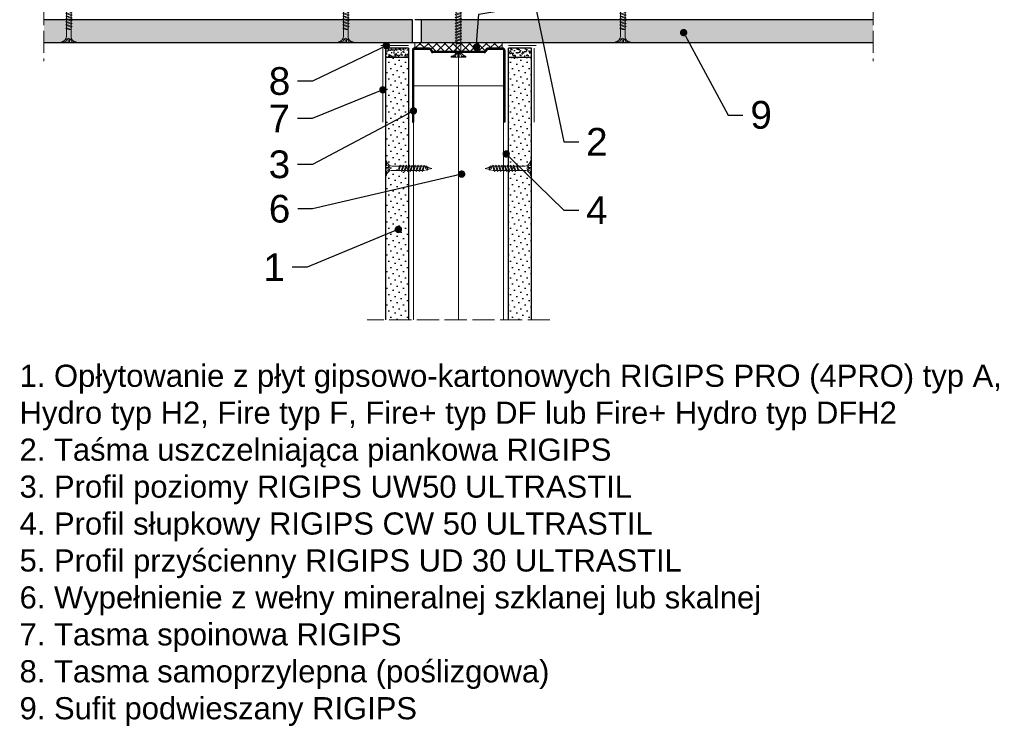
# Model space of a CAD drawing. Header units: millimetres. Extents: x -641 to 2681, y 417 to 2915.
# Tile 7 of 18: x -620 to -87, y 2110 to 2492. Entities that reach past the tile are written whole.
import ezdxf
from ezdxf import colors
from ezdxf.entities.mleader import LeaderData, LeaderLine
from ezdxf.math import Vec2, Vec3

# ---------------------------------------------------------------- set-up
doc = ezdxf.new("R2010")
doc.units = ezdxf.units.MM
doc.linetypes.add('ACAD_ISO02W100', pattern=[15, 12, -3])
for name, color, linetype, lineweight in [('_ISOVER WELNA', 7, 'BATTING', 9), ('_RIGIPS AKCESORIA', 7, 'Continuous', 18), ('_RIGIPS G-K', 7, 'Continuous', 25), ('_RIGIPS PROFIL', 7, 'Continuous', 18), ('KRESKOWANIE', 7, 'Continuous', 9), ('opisy', 7, 'Continuous', 9), ('PRZERYWANA', 7, 'ACAD_ISO02W100', 9)]:
    doc.layers.add(name, color=color, linetype=linetype, lineweight=lineweight)
doc.styles.get("Standard").update_dxf_attribs({"font": 'arial.ttf'})
doc.linetypes.add('BATTING', pattern='A,0.00254,-2.54,[134,ltypeshp.shx,S=2.54,R=0,X=-2.54,Y=0],-5.08,[134,ltypeshp.shx,S=2.54,R=180,X=2.54,Y=0],-2.54', length=10.16254)

# ---------------------------------------------------------------- blocks, each defined once
blk = doc.blocks.new('TN 25')
at = {"layer": '_RIGIPS AKCESORIA'}
for p, q in [((0, -0.84), (0, 7.16)), ((0, 7.16), (0.46, 7.16)), ((0.46, 7.16), (0.46, 4.78)), ((0.46, 4.78), (0, 4.78)), ((0, 3.5), (1.77, 3.5)), ((0, 2.83), (1.77, 2.83)), ((0.46, 1.64), (0, 1.64)), ((0.46, -0.84), (0.46, 1.64)), ((1.77, 3.5), (1.77, 4.2)), ((1.77, 2.83), (1.77, 2.18)), ((3.02, 4.46), (8.47, 4.46)), ((7.49, 2.01), (3.55, 2.01)), ((7.12, 4.46), (7.12, 3.18)), ((8.03, 2.01), (7.12, 4.46)), ((7.12, 3.18), (7.65, 1.53)), ((7.65, 1.53), (8.03, 2.01)), ((9.41, 2.01), (8.03, 2.01)), ((8.47, 4.46), (8.79, 5)), ((9.61, 1.51), (8.47, 4.46)), ((8.79, 5), (9.93, 2.01)), ((9, 4.46), (10.1, 4.46)), ((9.93, 2.01), (9.61, 1.51)), ((11.04, 2.01), (9.93, 2.01)), ((10.1, 4.46), (10.41, 5)), ((11.23, 1.51), (10.1, 4.46)), ((10.41, 5), (11.56, 2.01)), ((10.62, 4.46), (11.67, 4.46)), ((11.56, 2.01), (11.23, 1.51)), ((12.61, 2.01), (11.56, 2.01)), ((11.67, 4.46), (11.99, 5)), ((12.81, 1.51), (11.67, 4.46)), ((11.99, 5), (13.14, 2.01)), ((12.2, 4.46), (13.21, 4.46)), ((13.14, 2.01), (12.81, 1.51)), ((14.15, 2.01), (13.14, 2.01)), ((13.21, 4.46), (13.52, 5)), ((14.34, 1.51), (13.21, 4.46)), ((13.52, 5), (14.67, 2.01)), ((13.73, 4.46), (14.8, 4.46)), ((14.67, 2.01), (14.34, 1.51)), ((15.74, 2.01), (14.67, 2.01)), ((14.8, 4.46), (15.12, 5)), ((15.94, 1.51), (14.8, 4.46)), ((15.12, 5), (16.26, 2.01)), ((15.33, 4.46), (16.42, 4.46)), ((16.26, 2.01), (15.94, 1.51)), ((17.36, 2.01), (16.26, 2.01)), ((16.42, 4.46), (16.73, 5)), ((17.55, 1.51), (16.42, 4.46)), ((16.73, 5), (17.88, 2.01)), ((16.94, 4.46), (17.99, 4.46)), ((17.88, 2.01), (17.55, 1.51)), ((18.93, 2.01), (17.88, 2.01)), ((17.99, 4.46), (18.31, 5)), ((19.13, 1.51), (17.99, 4.46)), ((18.31, 5), (19.45, 2.01)), ((18.52, 4.46), (19.68, 4.46)), ((19.45, 2.01), (19.13, 1.51)), ((19.45, 2.01), (20.62, 2.01)), ((19.68, 4.46), (20, 5)), ((20.82, 1.51), (19.68, 4.46)), ((20, 5), (21.14, 2.01)), ((20.21, 4.46), (20.7, 4.46)), ((20.7, 4.46), (22.28, 3.98)), ((21.14, 2.01), (20.82, 1.51)), ((21.14, 2.01), (21.81, 2.12)), ((21.85, 1.83), (21.67, 3.28)), ((21.67, 3.28), (22.14, 2.4)), ((22.14, 2.4), (21.85, 1.83)), ((22.7, 2.36), (22.14, 2.4)), ((22.28, 3.98), (22.56, 4.37)), ((22.7, 2.36), (22.28, 3.98)), ((22.56, 4.37), (23.03, 2.71)), ((23.03, 2.71), (22.7, 2.36)), ((22.71, 3.85), (25, 3.24)), ((25, 3.24), (23.03, 2.71)), ((0, -0.84), (0.46, -0.84))]:
    blk.add_line(p, q, dxfattribs=at)
for centre, major_axis, ratio, start_param, end_param in [((3.09, 7.67), (0.17, 3.2), 0.826134, 1.773653, 3.180586), ((-0.04, 0.9), (0, 3.93), 0.848176, -0.720942, -0.151112), ((3.37, -1.57), (0.28, 3.57), 0.832181, 0.035984, 1.430787), ((-2.73, 15.91), (0, 14.76), 0.848176, 3.399396, 3.475072), ((0.59, 4.62), (0, 2.81), 0.848176, 3.475072, 3.862535), ((1.66, 3.18), (0, 0.895), 0.848176, -1.552777, -0.720942), ((1.66, 3.18), (0, 0.895), 0.848176, 3.862535, 4.730408)]:
    blk.add_ellipse(centre, major_axis=major_axis, ratio=ratio, start_param=start_param, end_param=end_param, dxfattribs=at)
blk = doc.blocks.new('UW 50 ULTRASTIL')
h = blk.add_hatch()
h.set_pattern_fill('ANSI31', color=256, scale=0.5, style=0)
h.paths.add_polyline_path([(-104.51, 0.56), (-104.18, 1.24, -0.286951), (-103.29, 1.8), (-82.41, 1.8), (-76.29, 1.8, -0.286951), (-75.39, 1.24), (-75.06, 0.56, 0.286951), (-74.16, 0), (-65.59, 0, 0.414214), (-64.79, 0.8), (-64.79, 40), (-65.34, 40), (-65.34, 0.8, -0.414214), (-65.59, 0.55), (-73.82, 0.55, -0.286951), (-74.72, 1.11), (-75.05, 1.79, 0.286951), (-75.94, 2.35), (-103.63, 2.35, 0.286951), (-104.53, 1.79), (-104.86, 1.11, -0.286951), (-105.76, 0.55), (-113.99, 0.55, -0.414214), (-114.24, 0.8), (-114.24, 40), (-114.79, 40), (-114.79, 0.8, 0.414214), (-113.99, 0), (-105.41, 0, 0.286951)])
for p, q in [((-114.79, 0.8), (-114.79, 40)), ((-114.79, 40), (-114.24, 40)), ((-114.24, 0.8), (-114.24, 40)), ((-65.34, 0.8), (-65.34, 40)), ((-64.79, 40), (-65.34, 40)), ((-64.79, 0.8), (-64.79, 40)), ((-113.99, 0.55), (-105.76, 0.55)), ((-113.99, 0), (-105.41, 0)), ((-104.86, 1.11), (-104.53, 1.79)), ((-104.51, 0.56), (-104.18, 1.24)), ((-103.63, 2.35), (-75.94, 2.35)), ((-103.29, 1.8), (-76.29, 1.8)), ((-75.06, 0.56), (-75.39, 1.24)), ((-74.72, 1.11), (-75.05, 1.79)), ((-74.16, 0), (-65.59, 0)), ((-73.82, 0.55), (-65.59, 0.55))]:
    blk.add_line(p, q)
for centre, radius, start, end in [((-113.99, 0.8), 0.8, 180, 270), ((-113.99, 0.8), 0.25, 180, 270), ((-105.76, 1.55), 1, 270, 334.0435), ((-105.41, 1), 1, 270, 334.0435), ((-103.63, 1.35), 1, 90, 154.0435), ((-103.29, 0.8), 1, 90, 154.0435), ((-76.29, 0.8), 1, 25.9565, 90), ((-75.94, 1.35), 1, 25.9565, 90), ((-74.16, 1), 1, 205.9565, 270), ((-73.82, 1.55), 1, 205.9565, 270), ((-65.59, 0.8), 0.8, 270, 0), ((-65.59, 0.8), 0.25, 270, 0)]:
    blk.add_arc(centre, radius, start, end)
blk = doc.blocks.new('TN 35')
at = {"layer": '_RIGIPS AKCESORIA'}
for p, q in [((0, -0.84), (0, 7.16)), ((0, 7.16), (0.46, 7.16)), ((0.46, 7.16), (0.46, 4.78)), ((0.46, 4.78), (0, 4.78)), ((0, 3.5), (1.77, 3.5)), ((0, 2.83), (1.77, 2.83)), ((0.46, 1.64), (0, 1.64)), ((0.46, -0.84), (0.46, 1.64)), ((1.77, 3.5), (1.77, 4.2)), ((1.77, 2.83), (1.77, 2.18)), ((3.02, 4.46), (8.47, 4.46)), ((7.49, 2.01), (3.55, 2.01)), ((7.12, 4.46), (7.12, 3.18)), ((8.03, 2.01), (7.12, 4.46)), ((7.12, 3.18), (7.65, 1.53)), ((7.65, 1.53), (8.03, 2.01)), ((9.41, 2.01), (8.03, 2.01)), ((8.47, 4.46), (8.79, 5)), ((9.61, 1.51), (8.47, 4.46)), ((8.79, 5), (9.93, 2.01)), ((9, 4.46), (10.1, 4.46)), ((9.93, 2.01), (9.61, 1.51)), ((11.04, 2.01), (9.93, 2.01)), ((10.1, 4.46), (10.41, 5)), ((11.23, 1.51), (10.1, 4.46)), ((10.41, 5), (11.56, 2.01)), ((10.62, 4.46), (11.67, 4.46)), ((11.56, 2.01), (11.23, 1.51)), ((12.61, 2.01), (11.56, 2.01)), ((11.67, 4.46), (11.99, 5)), ((12.81, 1.51), (11.67, 4.46)), ((11.99, 5), (13.14, 2.01)), ((12.2, 4.46), (13.21, 4.46)), ((13.14, 2.01), (12.81, 1.51)), ((14.15, 2.01), (13.14, 2.01)), ((13.21, 4.46), (13.52, 5)), ((14.34, 1.51), (13.21, 4.46)), ((13.52, 5), (14.67, 2.01)), ((13.73, 4.46), (14.8, 4.46)), ((14.67, 2.01), (14.34, 1.51)), ((15.74, 2.01), (14.67, 2.01)), ((14.8, 4.46), (15.12, 5)), ((15.94, 1.51), (14.8, 4.46)), ((15.12, 5), (16.26, 2.01)), ((15.33, 4.46), (16.42, 4.46)), ((16.26, 2.01), (15.94, 1.51)), ((17.36, 2.01), (16.26, 2.01)), ((16.42, 4.46), (16.73, 5)), ((17.55, 1.51), (16.42, 4.46)), ((16.73, 5), (17.88, 2.01)), ((16.94, 4.46), (17.99, 4.46)), ((17.88, 2.01), (17.55, 1.51)), ((18.93, 2.01), (17.84, 2.01)), ((17.99, 4.46), (18.31, 5)), ((19.13, 1.51), (17.99, 4.46)), ((18.31, 5), (19.45, 2.01)), ((18.52, 4.46), (19.57, 4.46)), ((19.45, 2.01), (19.13, 1.51)), ((20.51, 2.01), (19.41, 2.01)), ((19.57, 4.46), (19.88, 5)), ((20.7, 1.51), (19.57, 4.46)), ((19.88, 5), (21.03, 2.01)), ((20.09, 4.46), (21.14, 4.46)), ((21.03, 2.01), (20.7, 1.51)), ((22.08, 2.01), (20.99, 2.01)), ((21.14, 4.46), (21.46, 5)), ((22.28, 1.51), (21.14, 4.46)), ((21.46, 5), (22.6, 2.01)), ((21.67, 4.46), (22.72, 4.46)), ((22.6, 2.01), (22.28, 1.51)), ((23.66, 2.01), (22.56, 2.01)), ((22.72, 4.46), (23.03, 5)), ((23.85, 1.51), (22.72, 4.46)), ((23.03, 5), (24.18, 2.01)), ((23.24, 4.46), (24.29, 4.46)), ((24.18, 2.01), (23.85, 1.51)), ((25.23, 2.01), (24.14, 2.01)), ((24.29, 4.46), (24.61, 5)), ((25.43, 1.51), (24.29, 4.46)), ((24.61, 5), (25.75, 2.01)), ((24.81, 4.46), (25.87, 4.46)), ((25.75, 2.01), (25.43, 1.51)), ((26.81, 2.01), (25.71, 2.01)), ((25.87, 4.46), (26.18, 5)), ((27, 1.51), (25.87, 4.46)), ((26.18, 5), (27.33, 2.01)), ((26.39, 4.46), (27.44, 4.46)), ((27.33, 2.01), (27, 1.51)), ((28.38, 2.01), (27.33, 2.01)), ((27.44, 4.46), (27.76, 5)), ((28.58, 1.51), (27.44, 4.46)), ((27.76, 5), (28.9, 2.01)), ((27.96, 4.46), (29.13, 4.46)), ((28.9, 2.01), (28.58, 1.51)), ((28.9, 2.01), (30.07, 2.01)), ((29.13, 4.46), (29.45, 5)), ((30.27, 1.51), (29.13, 4.46)), ((29.45, 5), (30.59, 2.01)), ((29.65, 4.46), (30.15, 4.46)), ((30.15, 4.46), (31.73, 3.98)), ((30.59, 2.01), (30.27, 1.51)), ((30.59, 2.01), (31.26, 2.12)), ((31.3, 1.83), (31.12, 3.28)), ((31.12, 3.28), (31.59, 2.4)), ((31.59, 2.4), (31.3, 1.83)), ((32.15, 2.36), (31.59, 2.4)), ((31.73, 3.98), (32.01, 4.37)), ((32.15, 2.36), (31.73, 3.98)), ((32.01, 4.37), (32.48, 2.71)), ((32.48, 2.71), (32.15, 2.36)), ((32.16, 3.85), (35, 3.24)), ((35, 3.24), (32.48, 2.71)), ((0, -0.84), (0.46, -0.84))]:
    blk.add_line(p, q, dxfattribs=at)
for centre, major_axis, ratio, start_param, end_param in [((3.09, 7.67), (0.17, 3.2), 0.826134, 1.773653, 3.180586), ((-0.04, 0.9), (0, 3.93), 0.848176, -0.720942, -0.151112), ((3.37, -1.57), (0.28, 3.57), 0.832181, 0.035984, 1.430787), ((-2.73, 15.91), (0, 14.76), 0.848176, 3.399396, 3.475072), ((0.59, 4.62), (0, 2.81), 0.848176, 3.475072, 3.862535), ((1.66, 3.18), (0, 0.895), 0.848176, -1.552777, -0.720942), ((1.66, 3.18), (0, 0.895), 0.848176, 3.862535, 4.730408)]:
    blk.add_ellipse(centre, major_axis=major_axis, ratio=ratio, start_param=start_param, end_param=end_param, dxfattribs=at)
blk = doc.blocks.new('_Dot')
at = {"color": 0, "linetype": 'ByBlock', "lineweight": -2}
blk.add_line((-0.5, 0), (-1, 0), dxfattribs=at)
at = {"color": 0, "linetype": 'ByBlock', "const_width": 0.5}
blk.add_lwpolyline([(-0.25, 0, 1), (0.25, 0, 1)], format="xyb", close=True, dxfattribs=at)

msp = doc.modelspace()

# ---------------------------------------------------------------- hatches: boundary and pattern name
at = {"layer": '_RIGIPS G-K'}
h = msp.add_hatch(dxfattribs=at)
h.set_pattern_fill('AR-SAND', color=256, scale=0.05, angle=180, style=0)
h.set_pattern_definition([(217.5, (1240.8436, 3911.0313), (0.0800016, -2.4470662), [0, -1.9304, 0, -2.159, 0, -2.06375]), (187.5, (1240.8436, 3911.0313), (-2.2476164, -3.5841255), [0, -1.0414, 0, -1.7399, 0, -0.66675]), (147.5, (1242.4057, 3911.0313), (-3.9549619, -0.007186), [0, -0.635, 0, -2.286, 0, -2.9845]), (137.5, (1242.4057, 3911.0313), (-3.817782, -1.1146466), [0, -0.3175, 0, -1.4986, 0, -1.7145])])
h.paths.add_polyline_path([(-421.93, 2471.9), (-409.43, 2471.9), (-409.43, 2476.9), (-421.93, 2476.9)])
h = msp.add_hatch(dxfattribs=at)
h.set_pattern_fill('AR-SAND', color=256, scale=0.05, angle=180, style=0)
h.set_pattern_definition([(217.5, (1243.8436, 3911.0313), (0.0800016, -2.4470662), [0, -1.9304, 0, -2.159, 0, -2.06375]), (187.5, (1243.8436, 3911.0313), (-2.2476164, -3.5841255), [0, -1.0414, 0, -1.7399, 0, -0.66675]), (147.5, (1245.4057, 3911.0313), (-3.9549619, -0.007186), [0, -0.635, 0, -2.286, 0, -2.9845]), (137.5, (1245.4057, 3911.0313), (-3.817782, -1.1146466), [0, -0.3175, 0, -1.4986, 0, -1.7145])])
h.paths.add_polyline_path([(-355.43, 2471.9), (-342.93, 2471.9), (-342.93, 2476.9), (-355.43, 2476.9)])
h = msp.add_hatch(dxfattribs=at)
h.set_pattern_fill('DOTS', color=256, scale=2, angle=225, style=0)
h.set_pattern_definition([(225, (-2660.7062, 1162.7738), (1.122532, -3.367596), [0, -3.175])])
h.paths.add_polyline_path([(-421.93, 2329.9), (-409.43, 2329.9), (-409.43, 2471.9), (-421.93, 2471.9)])
h = msp.add_hatch(dxfattribs=at)
h.set_pattern_fill('DOTS', color=256, scale=2, angle=225, style=0)
h.set_pattern_definition([(225, (-2657.7062, 1162.7738), (1.122532, -3.367596), [0, -3.175])])
h.paths.add_polyline_path([(-355.43, 2329.9), (-342.93, 2329.9), (-342.93, 2471.9), (-355.43, 2471.9)])
at = {"layer": 'KRESKOWANIE'}
h = msp.add_hatch(dxfattribs=at)
h.set_pattern_fill('DOTS', color=256, scale=2, angle=225, style=0)
h.set_pattern_definition([(225, (-926.078, 737.983), (1.122532, -3.367596), [0, -3.175])])
h.paths.add_polyline_path([(-407.43, 2479.9), (-407.43, 2492.4), (-606.93, 2492.4), (-606.93, 2479.9)])
h.paths.add_polyline_path([(-402.43, 2492.4), (-402.43, 2479.9), (-157.93, 2479.9), (-157.93, 2492.4)])
h = msp.add_hatch(dxfattribs=at)
h.set_pattern_fill('ANSI37', color=256, angle=270, style=0)
h.set_pattern_definition([(315, (1242.3436, 3914.0313), (2.245064, 2.245064), []), (45, (1242.3436, 3914.0313), (-2.245064, 2.245064), [])])
h.paths.add_polyline_path([(-406.03, 2476.9), (-398.06, 2476.9, -0.286951), (-397.16, 2476.34), (-396.83, 2475.66, 0.286951), (-395.93, 2475.1), (-368.93, 2475.1, 0.286951), (-368.03, 2475.66), (-367.71, 2476.34, -0.286951), (-366.81, 2476.9), (-358.83, 2476.9), (-358.83, 2479.9), (-406.03, 2479.9)])

# ---------------------------------------------------------------- linework, layer by layer
at = {"layer": '_ISOVER WELNA', "ltscale": 2.4}
msp.add_line((-382.43, 2329.9), (-382.43, 2474.55), dxfattribs=at)
at = {"layer": '_RIGIPS AKCESORIA'}
for p, q in [((-409.43, 2478.4), (-424.43, 2478.4)), ((-423.43, 2476.9), (-423.43, 2436.9)), ((-355.43, 2478.4), (-340.43, 2478.4)), ((-341.43, 2476.9), (-341.43, 2436.9))]:
    msp.add_line(p, q, dxfattribs=at)
at = {"layer": '_RIGIPS G-K'}
for p, q in [((-407.43, 2492.4), (-606.93, 2492.4)), ((-407.43, 2479.9), (-407.43, 2492.4)), ((-157.93, 2492.4), (-406.03, 2492.4)), ((-402.43, 2479.9), (-402.43, 2492.4)), ((-157.93, 2479.9), (-606.93, 2479.9)), ((-421.93, 2476.9), (-421.93, 2329.9)), ((-409.43, 2476.9), (-421.93, 2476.9)), ((-409.43, 2476.9), (-409.43, 2329.9)), ((-355.43, 2329.9), (-355.43, 2476.9)), ((-342.93, 2476.9), (-355.43, 2476.9)), ((-342.93, 2329.9), (-342.93, 2476.9)), ((-409.43, 2471.9), (-421.93, 2471.9)), ((-342.93, 2471.9), (-355.43, 2471.9))]:
    msp.add_line(p, q, dxfattribs=at)
at = {"layer": '_RIGIPS PROFIL', "lineweight": 9}
for p, q in [((-406.83, 2456.5), (-358.03, 2456.5)), ((-406.83, 2329.9), (-406.83, 2456.5)), ((-358.03, 2329.9), (-358.03, 2456.5))]:
    msp.add_line(p, q, dxfattribs=at)
at = {"layer": 'KRESKOWANIE'}
for p, q in [((-406.03, 2476.9), (-406.03, 2479.9)), ((-358.83, 2476.9), (-358.83, 2479.9))]:
    msp.add_line(p, q, dxfattribs=at)
at = {"layer": 'PRZERYWANA'}
for p, q in [((-606.93, 2531.4), (-606.93, 2469.9)), ((-157.93, 2531.4), (-157.93, 2469.9)), ((-332.93, 2329.9), (-431.93, 2329.9))]:
    msp.add_line(p, q, dxfattribs=at)

# ---------------------------------------------------------------- block references
for name, p, rotation in [('TN 35', (-379.24, 2472.13), 90), ('UW 50 ULTRASTIL', (-472.22, 2476.9), 180)]:
    msp.add_blockref(name, p, dxfattribs=dict(rotation=rotation))
at = {"layer": '_RIGIPS AKCESORIA', "xscale": -1}
for p, rotation in [((-596.65, 2479.9), 270), ((-446.65, 2479.9), 270), ((-296.65, 2479.9), 270), ((-421.93, 2415.15), 180)]:
    msp.add_blockref('TN 25', p, dxfattribs=dict(at, rotation=rotation))
at = {"layer": '_RIGIPS AKCESORIA', "rotation": 180}
msp.add_blockref('TN 25', (-342.93, 2415.15), dxfattribs=at)

# ---------------------------------------------------------------- texts
at = {"insert": (-620.12, 2305.59), "char_height": 12, "width": 536.95, "attachment_point": 1}
msp.add_mtext('1. Opłytowanie z płyt gipsowo-kartonowych RIGIPS PRO (4PRO) typ A, Hydro typ H2, Fire typ F, Fire+ typ DF lub Fire+ Hydro typ DFH2\\P2. Taśma uszczelniająca piankowa RIGIPS\\P3. Profil poziomy RIGIPS UW50 ULTRASTIL\\P4. Profil słupkowy RIGIPS CW 50 ULTRASTIL\\P5. Profil przyścienny RIGIPS UD 30 ULTRASTIL\\P6. Wypełnienie z wełny mineralnej szklanej lub skalnej\\P7. Tasma spoinowa RIGIPS\\P8. Tasma samoprzylepna (poślizgowa)\\P9. Sufit podwieszany RIGIPS', dxfattribs=at)

# ---------------------------------------------------------------- leaders
at = {"layer": 'opisy'}
ml = msp.add_multileader_mtext('Standard', dxfattribs=at)
ml.set_content('2', color=256)
ml.set_leader_properties()
ml.set_arrow_properties(name='DOT')
ml.build(insert=Vec2(0, 0))
ctx = ml.context
ctx.base_point, ctx.char_height, ctx.landing_gap_size, ctx.plane_origin = Vec3(-317.34, 2426.29), 15, 4, Vec3(-372.72, 2477.52)
notes = []
notes.append((ctx, [(0, (1, 1, 0), (-325.34, 2426.29), (1, 0), 8, [(2, [(-372.72, 2477.52), (-371.47, 2495.35), (-340.96, 2500.5)], 0, [])])]))
ctx.mtext.insert, ctx.mtext.flow_direction = Vec3(-313.34, 2433.79), 5
ml = msp.add_multileader_mtext('Standard', dxfattribs=at)
ml.set_content('9', color=256)
ml.set_leader_properties()
ml.set_arrow_properties(name='DOT')
ml.build(insert=Vec2(0, 0))
ctx = ml.context
ctx.base_point, ctx.char_height, ctx.landing_gap_size, ctx.plane_origin = Vec3(-228.38, 2440.75), 15, 4, Vec3(-260.53, 2485.4)
notes.append((ctx, [(0, (1, 1, 0), (-236.38, 2440.75), (1, 0), 8, [(0, [(-260.53, 2485.4)], 0, [])])]))
ctx.mtext.insert, ctx.mtext.flow_direction = Vec3(-224.38, 2448.38), 5
ml = msp.add_multileader_mtext('Standard', dxfattribs=at)
ml.set_content('8', color=256)
ml.set_leader_properties()
ml.set_arrow_properties(name='DOT')
ml.build(insert=Vec2(0, 0))
ctx = ml.context
ctx.base_point, ctx.char_height, ctx.landing_gap_size, ctx.plane_origin = Vec3(-487.41, 2459.06), 15, 4, Vec3(-421.52, 2478.36)
ctx.text_align_type = 2
notes.append((ctx, [(0, (1, 1, 0), (-461.53, 2459.06), (-1, 0), 8, [(0, [(-421.52, 2478.36)], 0, [])])]))
ctx.mtext.insert, ctx.mtext.alignment, ctx.mtext.flow_direction = Vec3(-473.53, 2466.69), 3, 5
ml = msp.add_multileader_mtext('Standard', dxfattribs=at)
ml.set_content('7', color=256)
ml.set_leader_properties()
ml.set_arrow_properties(name='DOT')
ml.build(insert=Vec2(0, 0))
ctx = ml.context
ctx.base_point, ctx.char_height, ctx.landing_gap_size, ctx.plane_origin = Vec3(-487.35, 2438.9), 15, 4, Vec3(-423.38, 2454.42)
ctx.text_align_type = 2
notes.append((ctx, [(0, (1, 1, 0), (-461.64, 2438.9), (-1, 0), 8, [(0, [(-423.38, 2454.42)], 0, [])])]))
ctx.mtext.insert, ctx.mtext.alignment, ctx.mtext.flow_direction = Vec3(-473.64, 2446.4), 3, 5
ml = msp.add_multileader_mtext('Standard', dxfattribs=at)
ml.set_content('3', color=256)
ml.set_leader_properties()
ml.set_arrow_properties(name='DOT')
ml.build(insert=Vec2(0, 0))
ctx = ml.context
ctx.base_point, ctx.char_height, ctx.landing_gap_size, ctx.plane_origin = Vec3(-487.39, 2413.95), 15, 4, Vec3(-423.45, 2439.16)
ctx.text_align_type = 2
notes.append((ctx, [(0, (1, 1, 0), (-461.57, 2413.95), (-1, 0), 8, [(0, [(-406.83, 2443.01)], 0, [])])]))
ctx.mtext.insert, ctx.mtext.alignment, ctx.mtext.flow_direction = Vec3(-473.57, 2421.59), 3, 5
ml = msp.add_multileader_mtext('Standard', dxfattribs=at)
ml.set_content('4', color=256)
ml.set_leader_properties()
ml.set_arrow_properties(name='DOT')
ml.build(insert=Vec2(0, 0))
ctx = ml.context
ctx.base_point, ctx.char_height, ctx.landing_gap_size, ctx.plane_origin = Vec3(-317.34, 2389.27), 15, 4, Vec3(-356.61, 2419.71)
notes.append((ctx, [(0, (1, 1, 0), (-325.34, 2389.27), (1, 0), 8, [(0, [(-356.61, 2419.71)], 0, [])])]))
ctx.mtext.insert, ctx.mtext.flow_direction = Vec3(-313.34, 2396.77), 5
ml = msp.add_multileader_mtext('Standard', dxfattribs=at)
ml.set_content('6', color=256)
ml.set_leader_properties()
ml.set_arrow_properties(name='DOT')
ml.build(insert=Vec2(0, 0))
ctx = ml.context
ctx.base_point, ctx.char_height, ctx.landing_gap_size, ctx.plane_origin = Vec3(-487.42, 2389.91), 15, 4, Vec3(-380.73, 2408.77)
ctx.text_align_type = 2
notes.append((ctx, [(0, (1, 1, 0), (-461.51, 2389.91), (-1, 0), 8, [(0, [(-380.73, 2408.77)], 0, [])])]))
ctx.mtext.insert, ctx.mtext.alignment, ctx.mtext.flow_direction = Vec3(-473.51, 2397.54), 3, 5
ml = msp.add_multileader_mtext('Standard', dxfattribs=at)
ml.set_content('1', color=256)
ml.set_leader_properties()
ml.set_arrow_properties(name='DOT')
ml.build(insert=Vec2(0, 0))
ctx = ml.context
ctx.base_point, ctx.char_height, ctx.landing_gap_size, ctx.plane_origin = Vec3(-485.96, 2358.33), 15, 4, Vec3(-414.98, 2378.83)
ctx.text_align_type = 2
notes.append((ctx, [(0, (1, 1, 0), (-464.43, 2358.33), (-1, 0), 8, [(0, [(-414.98, 2378.83)], 0, [])])]))
ctx.mtext.insert, ctx.mtext.alignment, ctx.mtext.flow_direction = Vec3(-476.43, 2365.83), 3, 5
for ctx, leaders in notes:
    for number, flags, end, landing, length, lines in leaders:
        leader = LeaderData()
        leader.index, (leader.has_last_leader_line, leader.has_dogleg_vector, leader.attachment_direction) = number, flags
        leader.last_leader_point, leader.dogleg_vector, leader.dogleg_length = Vec3(end), Vec3(landing), length
        for number, points, colour, breaks in lines:
            line = LeaderLine()
            line.index, line.vertices, line.color, line.breaks = number, Vec3.list(points), colors.encode_raw_color(colour), breaks
            leader.lines.append(line)
        ctx.leaders.append(leader)

doc.saveas('drawing.dxf')
